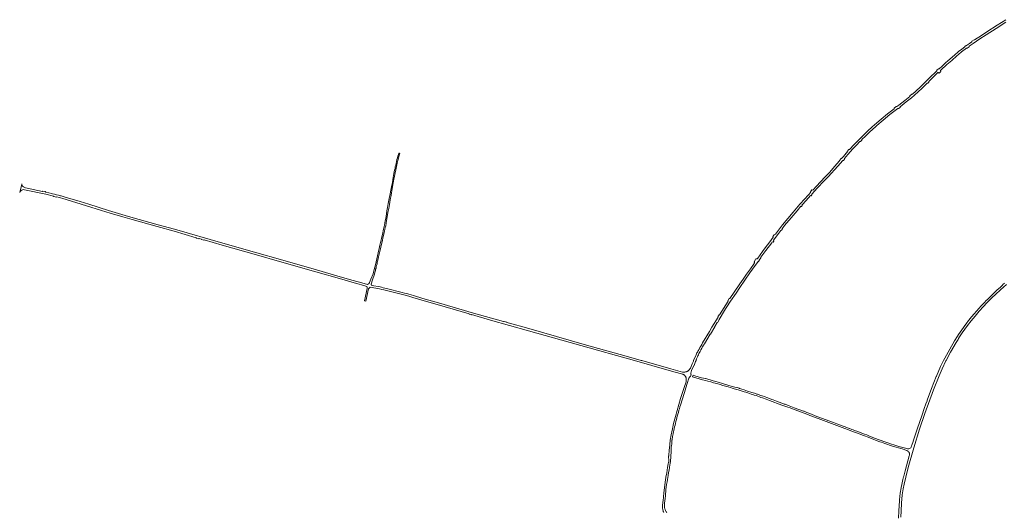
# Model space of a CAD drawing. Header units: metres. Extents: x 129909 to 134295, y 430065 to 433784.
# Tile 2 of 21: x 129909 to 132102, y 431162 to 432259. Entities that reach past the tile are written whole.
import ezdxf

# ---------------------------------------------------------------- set-up
doc = ezdxf.new("R2010")
doc.units = ezdxf.units.M
doc.layers.add('B-XX-OG-WEG-GV', color=7, linetype='Continuous', lineweight=18)

msp = doc.modelspace()

# ---------------------------------------------------------------- linework, layer by layer
at = {"layer": 'B-XX-OG-WEG-GV', "color": 253}
for points in [[(132105.7, 432259.3), (132086, 432246.8), (132063.2, 432232.2), (132050.9, 432224.4), (132035.6, 432214.1), (132034.6, 432214.5), (132029.7, 432211.2), (132029.6, 432210.2), (132024.2, 432206.4), (132017.8, 432201.6), (132016.8, 432201.5), (132014, 432199.5), (132013.8, 432198.8), (132007.2, 432193.8), (132000, 432188.1), (131999.3, 432187.6), (131991.1, 432180.6), (131976.3, 432167.6), (131971, 432162.9), (131963.4, 432156), (131956.7, 432149.9), (131955.3, 432150.1), (131951.3, 432146.8), (131951.6, 432145.1), (131947.2, 432141.2), (131938.9, 432133.2), (131915.3, 432110), (131904.6, 432099.8), (131897.5, 432093.4), (131895.8, 432093.2), (131891.2, 432089.4), (131891.5, 432088.4), (131880.7, 432079.6), (131866.7, 432068.8), (131862.6, 432065.6), (131861.2, 432065.8), (131856.6, 432062), (131856.6, 432061.1), (131841.9, 432049.7), (131827.5, 432037.9), (131817.8, 432029.6), (131807.4, 432020.4), (131797.6, 432011.3), (131786, 432000), (131781.4, 431995.5), (131767.6, 431981.2), (131757.1, 431969.9), (131756, 431969.9), (131751.8, 431965.5), (131752.1, 431964.3), (131750, 431962), (131743.5, 431954.5), (131739.6, 431950.1), (131738.6, 431950), (131734.7, 431945.6), (131735, 431944.6), (131724, 431932.1), (131713.2, 431920), (131702.4, 431908.5), (131683.6, 431888.7), (131675.3, 431879.8), (131673.5, 431880), (131670.1, 431876.1), (131670.4, 431874.6), (131666.4, 431870.1), (131655.3, 431858), (131648.5, 431850.3), (131646.8, 431848.4), (131643, 431844.1), (131631.7, 431830.8), (131619.9, 431816.7), (131608.2, 431802.2), (131599, 431790.2), (131592.3, 431781.7), (131589.6, 431780.1), (131586.6, 431776.5), (131587.3, 431774.9), (131579.8, 431764.8), (131569.6, 431751.2), (131563.4, 431742.7), (131553, 431728.1), (131552.9, 431728), (131552.6, 431727.7), (131552.2, 431727.4), (131551.9, 431727.1), (131551.5, 431726.9), (131551.1, 431726.7), (131550.7, 431726.6), (131550.3, 431726.4), (131549.8, 431726.4), (131549.4, 431726.3), (131549, 431726.4), (131548.5, 431726.4), (131548.1, 431725.5), (131545.1, 431719.9), (131545.1, 431719.7), (131545.2, 431719.4), (131545.3, 431719), (131545.4, 431718.6), (131545.4, 431718.3), (131545.3, 431717.9), (131545.3, 431717.6), (131545.1, 431717.2), (131545, 431716.9), (131544.8, 431716.6), (131536.4, 431704.7), (131527.6, 431692.3), (131520.2, 431681.5), (131513, 431670.9), (131500.2, 431652.1), (131490.8, 431638.4), (131489.5, 431638), (131486.2, 431633), (131486.6, 431632.1), (131467.5, 431601.8), (131466.6, 431601.7), (131463.9, 431597.5), (131464.3, 431596.5), (131450.8, 431574.2), (131445.4, 431565.1), (131429.9, 431539.3), (131427.9, 431535.8), (131425.9, 431532.3), (131423.9, 431528.8), (131422, 431525.3), (131421.7, 431524.7), (131420.6, 431522.8), (131419.5, 431520.8), (131418.4, 431518.9), (131417.4, 431516.9), (131416.5, 431514.9), (131415.5, 431512.8), (131414.8, 431511.2), (131409.9, 431500), (131409.4, 431498.9), (131407, 431493.1), (131404.2, 431486.5), (131402.8, 431483.4), (131401.5, 431481.4), (131400.5, 431479.8), (131398.2, 431477.6), (131397.7, 431477.2), (131397, 431476.8), (131396.3, 431476.4), (131395.6, 431476), (131394.8, 431475.7), (131394.1, 431475.4), (131393.9, 431475.3), (131393.1, 431475), (131392.4, 431474.8), (131391.6, 431474.6), (131390.7, 431474.4), (131389.9, 431474.3), (131389.1, 431474.2), (131388.3, 431474.2), (131387.5, 431474.1), (131386.6, 431474.2), (131385.8, 431474.3), (131385, 431474.4), (131358.9, 431481.7), (131294.8, 431500), (131293, 431500.5), (131259.6, 431510), (131171.6, 431534.5), (131037.7, 431572.6), (131000, 431583.2), (130993.9, 431584.9), (130993.8, 431585.5), (130988, 431587.4), (130986.9, 431586.8), (130920, 431605.9), (130841.6, 431628.6), (130807.1, 431638.6), (130786.1, 431645), (130781.1, 431646.4), (130776, 431647.8), (130770.9, 431649.2), (130765.8, 431650.5), (130761.2, 431651.7), (130726, 431660.6), (130722.3, 431661.5), (130718.7, 431662.3), (130715, 431663.2), (130711.7, 431663.9), (130693.4, 431667.6), (130693.1, 431667.8), (130693.1, 431667.8), (130692.8, 431668), (130692.6, 431668.2), (130692.4, 431668.4), (130692.3, 431668.7), (130692.1, 431668.9), (130692.1, 431669.2), (130692, 431669.5), (130692, 431669.8), (130692, 431670.1), (130692.1, 431670.4), (130694.8, 431679.7), (130698.9, 431692.3), (130700.1, 431696.5), (130700.5, 431698.6), (130701.2, 431700.9), (130701.8, 431703.3), (130702.6, 431706.1), (130703.3, 431708.9), (130703.9, 431711.5), (130704.3, 431713.2), (130704.9, 431715.8), (130705.5, 431719.1), (130706.5, 431724), (130707.9, 431731.2), (130709.3, 431737.1), (130712.3, 431749.1), (130714, 431756.5), (130716.1, 431764.8), (130718.7, 431776.7), (130720.6, 431784.3), (130721.6, 431788.8), (130722.3, 431792), (130723.3, 431796.4), (130724.1, 431800.3), (130725.1, 431805.9), (130726.3, 431812.1), (130727.6, 431820.1), (130729.2, 431829.7), (130730.9, 431838.8), (130732.4, 431847.6), (130734.2, 431858.2), (130736, 431868.1), (130738.8, 431883.2), (130742.6, 431903.8), (130744, 431910.9), (130745.6, 431918.2), (130746.7, 431925.2), (130748.3, 431932.3), (130749.9, 431939.5), (130751.3, 431945.3), (130752.7, 431951), (130753.6, 431954.9), (130754.2, 431957), (130754.8, 431958.8), (130755.4, 431960.8), (130754.8, 431961.5), (130754, 431961.9), (130753.2, 431961.9), (130752.4, 431959.3), (130751.4, 431955.4), (130750.4, 431951.9), (130749.3, 431947.7), (130748.3, 431943.5), (130747.3, 431939.1), (130746.5, 431935.4), (130745.6, 431931.6), (130744.9, 431928), (130744.1, 431923.8), (130742.5, 431916.8), (130741, 431907.7), (130739, 431897), (130737, 431887.3), (130735.4, 431879.3), (130734.1, 431871.1), (130732, 431861), (130729.9, 431849.7), (130728.2, 431840.8), (130726.9, 431833.3), (130726, 431826.8), (130725.2, 431821.8), (130724.1, 431816.5), (130723.3, 431811.1), (130722.4, 431806.2), (130721.5, 431801.8), (130720.8, 431798.3), (130719.6, 431792.6), (130716.8, 431780.6), (130714.9, 431772.4), (130713.7, 431768.3), (130712.4, 431762.7), (130711.1, 431756.8), (130709.4, 431749.3), (130707.3, 431740.2), (130705.8, 431733.5), (130704.2, 431726.6), (130702.6, 431720), (130701.1, 431713.5), (130698.8, 431703.2), (130696.3, 431693.5), (130691.2, 431681.4), (130688, 431673.7), (130688, 431673.5), (130687.8, 431673.1), (130687.6, 431672.7), (130687.4, 431672.4), (130687.2, 431672), (130686.9, 431671.7), (130686.6, 431671.4), (130686.3, 431671.1), (130685.9, 431670.9), (130683.8, 431669.7), (130671, 431672.9), (130651.9, 431678.1), (130623, 431686.7), (130569.7, 431702.2), (130494.9, 431723.7), (130432.3, 431741.5), (130361.6, 431761.5), (130253.9, 431792.4), (130217.2, 431802.6), (130199, 431807.6), (130151, 431820.9), (130106.9, 431834.1), (130062.9, 431848.1), (130043.7, 431854.1), (130010.3, 431864.2), (130005.9, 431865.5), (130001.4, 431866.7), (130000, 431867.1), (129995.5, 431868.3), (129990.9, 431869.5), (129986.4, 431870.6), (129981.8, 431871.7), (129980.9, 431872), (129967.1, 431875.2), (129965.9, 431876.4), (129960.4, 431877.3), (129959.7, 431876.8), (129922, 431884.9), (129917.1, 431886.7), (129915.6, 431888.6), (129914.1, 431890.7), (129913.7, 431893.9), (129913.4, 431892.5), (129911.4, 431884.3), (129911.4, 431884.3), (129909, 431874.2), (129910, 431876.4), (129911.6, 431878.3), (129913.8, 431879.9), (129916.4, 431880.8), (129919.4, 431880.6), (129967, 431870.6), (129984.5, 431866.4), (129984.8, 431865.8), (129990.6, 431864.3), (129991.3, 431864.7), (129997.4, 431863.2), (130000, 431862.4), (130004.9, 431861.1), (130012.8, 431858.7), (130057.8, 431845), (130091.3, 431834.2), (130110.7, 431828.2), (130138.6, 431819.9), (130159.4, 431814), (130215.5, 431798.4), (130252.8, 431788.1), (130302.4, 431773.7), (130303.1, 431772.9), (130308, 431771.5), (130308.7, 431771.9), (130313.6, 431770.5), (130314.2, 431769.5), (130319.4, 431768.2), (130320, 431768.7), (130360, 431757.3), (130431.2, 431737.1), (130493.1, 431719.5), (130568.6, 431697.9), (130621.2, 431682.6), (130659.2, 431671.5), (130664.7, 431670), (130670.3, 431668.5), (130682, 431665.2), (130682.1, 431665.2), (130682.3, 431664.8), (130682.5, 431664.5), (130682.7, 431664.1), (130682.9, 431663.7), (130683, 431663.2), (130683.1, 431662.8), (130683.1, 431662.4), (130683.1, 431662), (130683, 431661.5), (130682.9, 431661.1), (130682.8, 431660.7), (130676.9, 431633.2), (130679.6, 431632.5), (130686.1, 431659.8), (130689.8, 431663.7), (130710.6, 431659.5), (130715.3, 431658.6), (130720.1, 431657.5), (130767.2, 431645.6), (130776, 431643.3), (130784.7, 431640.8), (130810.2, 431633.1), (130838.5, 431624.8), (130910.1, 431604.1), (130910.4, 431603.4), (130914.5, 431601.9), (130915.2, 431602.6), (130957.6, 431590.3), (131000, 431578.4), (131042.4, 431566.5), (131116.7, 431545.3), (131177.1, 431528.4), (131256.5, 431506.1), (131260, 431505.2), (131278.3, 431500), (131317.2, 431489), (131365.6, 431475), (131385.9, 431469.4), (131385.9, 431469.4), (131386.5, 431469.2), (131387.1, 431469), (131387.7, 431468.7), (131388.3, 431468.4), (131388.8, 431468.1), (131389.3, 431467.7), (131389.8, 431467.3), (131390.3, 431466.8), (131390.7, 431466.4), (131391.1, 431465.9), (131391.5, 431465.4), (131391.8, 431464.8), (131392.1, 431464.3), (131392.4, 431463.7), (131392.6, 431463.1), (131392.6, 431463), (131392.9, 431462.3), (131393.1, 431461.5), (131393.3, 431460.8), (131393.5, 431460), (131393.6, 431459.2), (131393.6, 431458.5), (131393.7, 431457.7), (131393.7, 431456.9), (131393.6, 431456.1), (131393.5, 431455.3), (131393.4, 431454.6), (131393.2, 431453.8), (131393, 431453), (131389, 431440.3), (131380.9, 431415.2), (131369.6, 431375.3), (131365.5, 431359.8), (131362.6, 431347.9), (131360, 431334.9), (131357.9, 431322.4), (131357.8, 431321.4), (131357.1, 431314.6), (131356.8, 431311.8), (131355.7, 431300.5), (131354.5, 431288.6), (131354.5, 431287.6), (131354.3, 431286.8), (131354.4, 431276.7), (131354.4, 431276.3), (131354.4, 431275.8), (131353.6, 431269.8), (131352.1, 431261.6), (131350, 431249.9), (131348.3, 431240.2), (131348.1, 431239.5), (131347.3, 431234.2), (131346.5, 431229.5), (131344.8, 431216.6), (131343.5, 431205.7), (131341.8, 431187.5), (131341.8, 431187.4), (131341.5, 431185.3), (131341.3, 431183.4), (131340.8, 431177.8), (131340.7, 431174.3), (131340.8, 431172), (131341, 431170.2), (131341.3, 431168.7), (131341.5, 431167.3), (131342, 431165.5), (131342.5, 431164), (131343.2, 431162.9), (131343.6, 431161.6)], [(131350.2, 431161.7), (131349.5, 431162.6), (131349.3, 431162.8), (131349, 431163.1), (131348.2, 431164.3), (131348.1, 431164.5), (131347.9, 431164.9), (131347.3, 431166.2), (131346.6, 431168), (131346.1, 431169.6), (131345.8, 431170.7), (131345.4, 431171.9), (131345.3, 431173.1), (131345.2, 431175.2), (131345.2, 431178.3), (131345.4, 431182.4), (131346.5, 431192.8), (131347, 431198.7), (131347.5, 431203.4), (131348.1, 431208.4), (131348.4, 431212.7), (131349.1, 431218.2), (131349.9, 431224.2), (131350.7, 431229.9), (131351.7, 431235.4), (131352.5, 431239.8), (131353.1, 431244.3), (131354.2, 431250.6), (131355.2, 431255.9), (131356.2, 431261.8), (131357.2, 431267.6), (131357.8, 431270.7), (131358, 431272.6), (131358.1, 431273.4), (131358.4, 431274.5), (131358.4, 431275.4), (131358.5, 431276.3), (131358.6, 431278.3), (131358.7, 431280), (131358.9, 431281.6), (131358.9, 431282.3), (131359, 431284), (131359.2, 431288), (131359.4, 431290.7), (131359.6, 431293.2), (131359.7, 431296.3), (131359.7, 431299.3), (131360, 431303.2), (131360.2, 431307.5), (131360.6, 431310.9), (131361.1, 431314.1), (131361.4, 431318), (131361.6, 431320.5), (131361.8, 431322.8), (131362, 431323.7), (131362.3, 431325.3), (131362.4, 431326.6), (131362.7, 431328.4), (131363.2, 431331.1), (131364.3, 431337.2), (131365.2, 431341.2), (131366, 431344.6), (131366.8, 431348.2), (131367.6, 431352.3), (131368.7, 431356.5), (131369.5, 431359.7), (131370.5, 431364), (131371.7, 431368.7), (131372.8, 431372.4), (131373.6, 431376.1), (131374.9, 431380.5), (131376, 431384.7), (131377.3, 431389.4), (131378.4, 431392.9), (131379.6, 431396.8), (131380.9, 431401), (131382.2, 431405.5), (131383.6, 431410), (131389.6, 431428.9), (131392.5, 431439.1), (131395.9, 431448.7), (131399.6, 431460.8), (131399.7, 431461.1), (131399.8, 431461.5), (131399.9, 431461.9), (131400.1, 431462.3), (131400.3, 431462.7), (131400.6, 431463), (131400.9, 431463.3), (131401.2, 431463.6), (131401.5, 431463.8), (131401.9, 431464.1), (131402.3, 431464.2), (131402.7, 431464.4), (131404.2, 431468.8), (131404.2, 431468.9), (131404, 431469.1), (131403.8, 431469.4), (131403.6, 431469.7), (131403.5, 431470), (131403.4, 431470.3), (131403.4, 431470.7), (131403.4, 431471), (131403.4, 431471.3), (131403.5, 431471.7), (131405.4, 431477.6), (131410.1, 431488.8), (131410.9, 431489.4), (131414.5, 431497.7), (131415.6, 431500), (131416.3, 431501.5), (131415.9, 431502.5), (131418.3, 431508.2), (131419.3, 431510.4), (131420.5, 431512.9), (131421.8, 431515.5), (131423, 431518), (131424.4, 431520.5), (131425.7, 431523), (131426.3, 431524), (131428.2, 431527.4), (131430.1, 431530.9), (131432.1, 431534.2), (131434.1, 431537.6), (131446.8, 431558.5), (131447.5, 431558.8), (131457.2, 431574.9), (131457.1, 431575.8), (131462.7, 431585.1), (131463.9, 431585.4), (131466.8, 431590.7), (131466.5, 431591.3), (131478.8, 431611.6), (131481.2, 431615.5), (131483.9, 431619.7), (131486.6, 431623.9), (131489.3, 431628), (131492, 431632.2), (131504.6, 431650.5), (131513.1, 431662.9), (131535.4, 431695.3), (131547.2, 431712), (131548, 431712.4), (131553.8, 431720.7), (131554.8, 431721), (131556.3, 431723), (131556.2, 431723.9), (131559.7, 431728.9), (131560, 431730.1), (131571, 431745.2), (131583.9, 431762.6), (131585, 431764.2), (131587.1, 431764), (131588.7, 431766.3), (131587.9, 431768.1), (131588.1, 431768.4), (131599.9, 431784.1), (131604.3, 431789.7), (131605.9, 431790.3), (131607.5, 431792.3), (131607.3, 431793.7), (131612.6, 431800.6), (131627.1, 431818.3), (131640.3, 431833.9), (131648.6, 431843.6), (131648.8, 431843.5), (131650.4, 431843.2), (131652.1, 431845.1), (131651.3, 431846.6), (131651.6, 431847.1), (131660.3, 431856.6), (131670.1, 431867.4), (131671.5, 431867.1), (131671.7, 431867.3), (131673.4, 431869.5), (131673.6, 431869.6), (131673.2, 431870.8), (131685.4, 431883.9), (131701, 431900.1), (131709.9, 431909.5), (131717, 431917.2), (131723.7, 431924.8), (131731, 431933.1), (131742.1, 431945.8), (131743.6, 431945.9), (131743.7, 431945.9), (131746.2, 431948.8), (131745.8, 431950.1), (131753.5, 431959.1), (131764.9, 431971.5), (131772.8, 431980), (131780.4, 431987.9), (131782, 431987.9), (131784.9, 431991), (131784.9, 431992.3), (131792.7, 432000), (131801.8, 432009), (131802.6, 432009.8), (131815, 432021), (131817.7, 432023.4), (131832.1, 432035.7), (131847, 432047.8), (131865, 432061.7), (131866.6, 432061.5), (131869.7, 432063.8), (131869.7, 432065.2), (131883.7, 432076.1), (131895.4, 432085.5), (131901.8, 432090.9), (131910, 432098.4), (131918, 432106.1), (131930.3, 432118.2), (131931.5, 432118), (131933.8, 432120.3), (131933.6, 432121.4), (131946.8, 432134.2), (131954.2, 432141.3), (131954.5, 432141.3), (131954.8, 432141.3), (131955.1, 432141.2), (131955.5, 432141.2), (131955.8, 432141), (131956, 432140.9), (131956.8, 432140.2), (131960.6, 432143.8), (131960.1, 432145.6), (131960, 432145.7), (131960, 432145.9), (131960, 432146), (131960, 432146.2), (131960, 432146.4), (131960.1, 432146.6), (131960.3, 432146.7), (131974.2, 432159.4), (131984.7, 432168.7), (131996.3, 432178.8), (132000, 432181.9), (132006.8, 432187.6), (132017.7, 432195.8), (132019, 432195.6), (132023.5, 432199), (132023.5, 432200.1), (132032.9, 432206.6), (132047.5, 432216.5), (132061.4, 432225.5), (132083.6, 432239.6), (132105.6, 432253.6)], [(132102.2, 431672.7), (132098.5, 431669.4), (132098.5, 431669.4), (132098.2, 431668.2), (132096.8, 431666.8), (132092.4, 431662.8), (132086.4, 431657.4), (132086.4, 431657.4), (132083.9, 431655.1), (132075.6, 431647.3), (132063.4, 431635.4), (132062.6, 431634.6), (132056.8, 431628.5), (132050.2, 431621.6), (132040, 431610.4), (132035, 431604.5), (132029, 431597.4), (132020.3, 431586.4), (132019.4, 431585.1), (132014.2, 431578.2), (132014.2, 431578.2), (132011, 431574), (132000, 431557.9), (131997.4, 431554.2), (131990.9, 431543.8), (131980.3, 431525.6), (131969.3, 431505.5), (131966.7, 431500), (131960.2, 431486.5), (131950.8, 431465.4), (131950.5, 431464.8), (131940, 431437.7), (131930.5, 431412.2), (131930, 431410.7), (131927.2, 431403.4), (131926.6, 431401.8), (131924.5, 431395.6), (131917.9, 431376.7), (131908.4, 431349.6), (131899.2, 431320.3), (131898.9, 431319.5), (131896.2, 431311.8), (131896.2, 431311.5), (131895.6, 431309.8), (131894.5, 431307.2), (131893.6, 431305.8), (131892.4, 431304.9), (131890.8, 431304.1), (131889.4, 431303.8), (131886.4, 431303.7), (131884.4, 431304), (131882.2, 431304.6), (131879, 431305.5), (131866.9, 431308.8), (131858.2, 431311.7), (131856, 431312.4), (131850.9, 431314), (131845.1, 431316), (131835.6, 431319.1), (131812.5, 431327.5), (131804.2, 431330.9), (131801.5, 431332), (131795.7, 431334.3), (131790.5, 431336.4), (131773.6, 431342.6), (131770.2, 431343.8), (131765.4, 431345.6), (131762.1, 431346.7), (131761.1, 431347.1), (131756.8, 431348.7), (131756.1, 431349), (131747.6, 431352.1), (131745, 431353.1), (131740.6, 431354.8), (131734.7, 431357), (131729, 431359.2), (131721.8, 431361.9), (131695, 431371.8), (131684.7, 431375.7), (131669, 431381.8), (131662.2, 431384.5), (131656.2, 431387), (131655, 431387.4), (131644.5, 431391.2), (131634.1, 431395), (131622.6, 431399.3), (131614, 431402.6), (131613.1, 431402.9), (131612, 431403.3), (131608.4, 431404.7), (131598, 431408.4), (131595.9, 431409.1), (131594.7, 431409.7), (131594.5, 431409.8), (131587.5, 431412.6), (131584.2, 431413.6), (131575.4, 431416.8), (131573.1, 431417.7), (131569.6, 431419.2), (131569.6, 431419.2), (131568, 431419.8), (131563, 431421.5), (131561.8, 431421.8), (131557.3, 431423.2), (131551.9, 431425), (131551, 431425.3), (131545.5, 431427.1), (131539.8, 431428.9), (131529.9, 431432.2), (131522.5, 431434.6), (131517, 431436.4), (131513.2, 431437.6), (131512.9, 431437.7), (131512.4, 431437.9), (131512.1, 431438.1), (131511.7, 431438.2), (131506.7, 431439.7), (131505.9, 431439.9), (131501.6, 431441), (131496.1, 431442.5), (131486, 431445.5), (131474.6, 431448.8), (131464.8, 431451.7), (131459.7, 431453.3), (131459.3, 431453.3), (131459.2, 431453.4), (131453.5, 431455.1), (131437.3, 431459.9), (131436.9, 431459.9), (131436.4, 431460), (131427.4, 431461.6), (131412.5, 431465.9), (131412.6, 431466.2), (131408.6, 431467.4), (131407.6, 431464.1), (131407.5, 431463.6), (131430.1, 431457.2), (131436.7, 431455.8), (131441.4, 431454.5), (131448, 431452.6), (131454.3, 431450.8), (131462, 431448.6), (131468.8, 431446.5), (131474.9, 431444.8), (131481.3, 431443), (131487, 431441.4), (131491.8, 431440), (131496, 431438.7), (131500.5, 431437.4), (131509.2, 431434.8), (131513.7, 431433.4), (131518.4, 431432), (131522.8, 431430.6), (131526.6, 431429.4), (131530.6, 431428.1), (131534.6, 431426.8), (131538.5, 431425.5), (131541.6, 431424.4), (131545, 431423.3), (131549.3, 431421.9), (131553, 431420.7), (131556.5, 431419.4), (131560, 431418.1), (131563.6, 431416.8), (131571.5, 431414), (131579.2, 431411.1), (131606.6, 431400.7), (131619.7, 431396.3), (131624.8, 431394.4), (131633.8, 431391.2), (131644.5, 431387.1), (131655.9, 431382.7), (131665.9, 431379), (131669, 431377.8), (131687.1, 431370.9), (131746.5, 431348.9), (131754.9, 431345.8), (131759.9, 431343.9), (131770.8, 431339.8), (131781.1, 431335.9), (131786, 431334.1), (131790.3, 431332.5), (131798.9, 431329.2), (131811.3, 431324.3), (131814.7, 431323.1), (131824.9, 431319.4), (131828.4, 431318.1), (131835.6, 431315.5), (131852.6, 431309.7), (131874.1, 431303.1), (131885.2, 431299.6), (131886.9, 431298.6), (131888.2, 431297.4), (131889.2, 431296), (131889.8, 431295), (131890.2, 431294.4), (131890.5, 431293.5), (131890.7, 431292.8), (131890.7, 431291.8), (131890.7, 431289.6), (131890.2, 431287.7), (131881.2, 431254.5), (131878.1, 431242.7), (131877.7, 431241.3), (131876.2, 431235.5), (131873.7, 431224.1), (131872.2, 431217), (131872, 431216.4), (131870, 431204.7), (131869.3, 431197.3), (131868.2, 431189.5), (131868.4, 431188.9), (131868.5, 431187.9), (131867.1, 431165.5), (131866.3, 431149.1)], [(131871.2, 431151.4), (131872, 431165.2), (131873.1, 431182.4), (131874.8, 431201.2), (131876.7, 431214.5), (131878.9, 431224.8), (131882.6, 431240.6), (131888.1, 431262), (131900.2, 431305.7), (131912.8, 431347.6), (131924.8, 431382), (131944.3, 431434.8), (131956.8, 431465.9), (131963.5, 431481.9), (131972, 431499.7), (131972.2, 431500), (131981.9, 431518.5), (131994.6, 431540.6), (131998.9, 431547.3), (132000, 431549.1), (132002.1, 431552.7), (132008.1, 431561.6), (132019.9, 431578.2), (132028.1, 431588.6), (132037, 431599.3), (132046.3, 431610.2), (132055.5, 431620.6), (132063, 431628.5), (132075.1, 431640.4), (132082.3, 431647.2), (132093.7, 431657.8), (132106.7, 431669.3)]]:
    msp.add_lwpolyline(points, dxfattribs=at)

doc.saveas('drawing.dxf')
